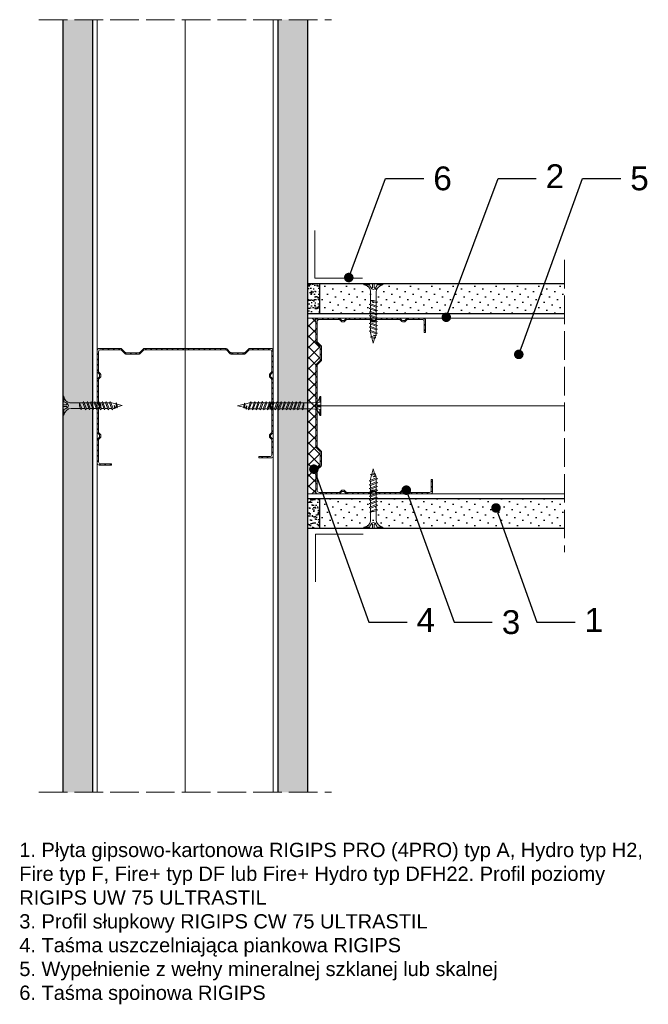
# Model space of a CAD drawing. Header units: millimetres. Extents: x 1646 to 2709, y 576 to 1691.
# Tile 5 of 6: x 2030 to 2294, y 1277 to 1691. Entities that reach past the tile are written whole.
import ezdxf
from ezdxf import colors
from ezdxf.entities.mleader import LeaderData, LeaderLine
from ezdxf.math import Vec2, Vec3

# ---------------------------------------------------------------- set-up
doc = ezdxf.new("R2010")
doc.units = ezdxf.units.MM
doc.linetypes.add('ACAD_ISO02W100', pattern=[15, 12, -3])
for name, color, linetype, lineweight in [('_ISOVER WELNA', 7, 'BATTING', 9), ('_RIGIPS AKCESORIA', 7, 'Continuous', 18), ('_RIGIPS G-K', 7, 'Continuous', 25), ('_RIGIPS PROFIL', 7, 'Continuous', 18), ('KRESKOWANIE', 7, 'Continuous', 9), ('OPISY', 7, 'Continuous', 9), ('PRZERYWANA', 7, 'ACAD_ISO02W100', 9)]:
    doc.layers.add(name, color=color, linetype=linetype, lineweight=lineweight)
doc.styles.get("Standard").update_dxf_attribs({"font": 'arial.ttf'})
doc.linetypes.add('BATTING', pattern='A,0.00254,-2.54,[134,ltypeshp.shx,S=2.54,R=0,X=-2.54,Y=0],-5.08,[134,ltypeshp.shx,S=2.54,R=180,X=2.54,Y=0],-2.54', length=10.16254)

# ---------------------------------------------------------------- blocks, each defined once
blk = doc.blocks.new('TN 25')
at = {"layer": '_RIGIPS AKCESORIA'}
for p, q in [((0, -0.84), (0, 7.16)), ((0, 7.16), (0.46, 7.16)), ((0.46, 4.78), (0, 4.78)), ((0.46, 7.16), (0.46, 4.78)), ((1.77, 3.5), (1.77, 4.2)), ((3.02, 4.46), (8.47, 4.46)), ((7.12, 4.46), (7.12, 3.18)), ((8.03, 2.01), (7.12, 4.46)), ((8.47, 4.46), (8.79, 5)), ((9.61, 1.51), (8.47, 4.46)), ((8.79, 5), (9.93, 2.01)), ((9, 4.46), (10.1, 4.46)), ((10.1, 4.46), (10.41, 5)), ((11.23, 1.51), (10.1, 4.46)), ((10.41, 5), (11.56, 2.01)), ((10.62, 4.46), (11.67, 4.46)), ((11.67, 4.46), (11.99, 5)), ((12.81, 1.51), (11.67, 4.46)), ((11.99, 5), (13.14, 2.01)), ((12.2, 4.46), (13.21, 4.46)), ((13.21, 4.46), (13.52, 5)), ((14.34, 1.51), (13.21, 4.46)), ((13.52, 5), (14.67, 2.01)), ((13.73, 4.46), (14.8, 4.46)), ((14.8, 4.46), (15.12, 5)), ((15.94, 1.51), (14.8, 4.46)), ((15.12, 5), (16.26, 2.01)), ((15.33, 4.46), (16.42, 4.46)), ((16.42, 4.46), (16.73, 5)), ((17.55, 1.51), (16.42, 4.46)), ((16.73, 5), (17.88, 2.01)), ((16.94, 4.46), (17.99, 4.46)), ((17.99, 4.46), (18.31, 5)), ((19.13, 1.51), (17.99, 4.46)), ((18.31, 5), (19.45, 2.01)), ((18.52, 4.46), (19.68, 4.46)), ((19.68, 4.46), (20, 5)), ((20.82, 1.51), (19.68, 4.46)), ((20, 5), (21.14, 2.01)), ((20.21, 4.46), (20.7, 4.46)), ((20.7, 4.46), (22.28, 3.98)), ((22.28, 3.98), (22.56, 4.37)), ((22.56, 4.37), (23.03, 2.71)), ((0, 3.5), (1.77, 3.5)), ((0, 2.83), (1.77, 2.83)), ((0.46, 1.64), (0, 1.64)), ((0.46, -0.84), (0.46, 1.64)), ((1.77, 2.83), (1.77, 2.18)), ((7.49, 2.01), (3.55, 2.01)), ((7.12, 3.18), (7.65, 1.53)), ((7.65, 1.53), (8.03, 2.01)), ((9.41, 2.01), (8.03, 2.01)), ((9.93, 2.01), (9.61, 1.51)), ((11.04, 2.01), (9.93, 2.01)), ((11.56, 2.01), (11.23, 1.51)), ((12.61, 2.01), (11.56, 2.01)), ((13.14, 2.01), (12.81, 1.51)), ((14.15, 2.01), (13.14, 2.01)), ((14.67, 2.01), (14.34, 1.51)), ((15.74, 2.01), (14.67, 2.01)), ((16.26, 2.01), (15.94, 1.51)), ((17.36, 2.01), (16.26, 2.01)), ((17.88, 2.01), (17.55, 1.51)), ((18.93, 2.01), (17.88, 2.01)), ((19.45, 2.01), (19.13, 1.51)), ((19.45, 2.01), (20.62, 2.01)), ((21.14, 2.01), (20.82, 1.51)), ((21.14, 2.01), (21.81, 2.12)), ((21.85, 1.83), (21.67, 3.28)), ((21.67, 3.28), (22.14, 2.4)), ((22.14, 2.4), (21.85, 1.83)), ((22.7, 2.36), (22.14, 2.4)), ((22.7, 2.36), (22.28, 3.98)), ((23.03, 2.71), (22.7, 2.36)), ((22.71, 3.85), (25, 3.24)), ((25, 3.24), (23.03, 2.71)), ((0, -0.84), (0.46, -0.84))]:
    blk.add_line(p, q, dxfattribs=at)
for centre, major_axis, ratio, start_param, end_param in [((3.09, 7.67), (0.17, 3.2), 0.826134, 1.773653, 3.180586), ((-0.04, 0.9), (0, 3.93), 0.848176, -0.720942, -0.151112), ((3.37, -1.57), (0.28, 3.57), 0.832181, 0.035984, 1.430787), ((-2.73, 15.91), (0, 14.76), 0.848176, 3.399396, 3.475072), ((0.59, 4.62), (0, 2.81), 0.848176, 3.475072, 3.862535), ((1.66, 3.18), (0, 0.895), 0.848176, -1.552777, -0.720942), ((1.66, 3.18), (0, 0.895), 0.848176, 3.862535, 4.730408)]:
    blk.add_ellipse(centre, major_axis=major_axis, ratio=ratio, start_param=start_param, end_param=end_param, dxfattribs=at)
blk = doc.blocks.new('CW 75 ULTRASTIL')
h = blk.add_hatch()
h.set_pattern_fill('ANSI31', color=256, scale=0.5, style=0)
h.paths.add_polyline_path([(106.07, 103.31, -0.414214), (106.87, 104.11), (115.19, 104.11, -0.198912), (115.55, 103.96), (116.25, 103.25, 0.198912), (116.61, 103.11), (117.19, 103.11, 0.198912), (117.55, 103.25), (118.25, 103.96, -0.198912), (118.61, 104.11), (127.89, 104.11, -0.198912), (128.25, 103.96), (128.95, 103.25, 0.198912), (129.31, 103.11), (129.89, 103.11, 0.198912), (130.25, 103.25), (130.95, 103.96, -0.198912), (131.31, 104.11), (140.59, 104.11, -0.198912), (140.95, 103.96), (141.65, 103.25, 0.198912), (142.01, 103.11), (142.59, 103.11, 0.198912), (142.95, 103.25), (143.65, 103.96, -0.198912), (144.01, 104.11), (153.17, 104.11, -0.414214), (153.97, 103.31), (153.97, 98.66), (154.52, 98.66), (154.52, 103.86, 0.414214), (153.72, 104.66), (144.01, 104.66, 0.198912), (143.65, 104.51), (142.95, 103.8, -0.198912), (142.59, 103.66), (142.01, 103.66, -0.198912), (141.65, 103.8), (140.95, 104.51, 0.198912), (140.59, 104.66), (131.31, 104.66, 0.198912), (130.95, 104.51), (130.25, 103.8, -0.198912), (129.89, 103.66), (129.31, 103.66, -0.198912), (128.95, 103.8), (128.25, 104.51, 0.198912), (127.89, 104.66), (118.61, 104.66, 0.198912), (118.25, 104.51), (117.55, 103.8, -0.198912), (117.19, 103.66), (116.61, 103.66, -0.198912), (116.25, 103.8), (115.55, 104.51, 0.198912), (115.19, 104.66), (106.32, 104.66, 0.414214), (105.52, 103.86), (105.52, 94.86, 0.198912), (105.67, 94.51), (107.17, 93, -0.198912), (107.32, 92.65), (107.32, 87.06, -0.198912), (107.17, 86.71), (105.67, 85.2, 0.198912), (105.52, 84.85), (105.52, 50.66, 0.198912), (105.67, 50.31), (107.17, 48.8, -0.198912), (107.32, 48.45), (107.32, 42.86, -0.198912), (107.17, 42.51), (105.67, 41, 0.198912), (105.52, 40.65), (105.52, 31.66, 0.414214), (106.32, 30.86), (115.19, 30.86, 0.198912), (115.55, 31), (116.25, 31.71, -0.198912), (116.61, 31.86), (117.19, 31.86, -0.198912), (117.55, 31.71), (118.25, 31, 0.198912), (118.61, 30.86), (127.89, 30.86, 0.198912), (128.25, 31), (128.95, 31.71, -0.198912), (129.31, 31.86), (129.89, 31.86, -0.198912), (130.25, 31.71), (130.95, 31, 0.198912), (131.31, 30.86), (140.59, 30.86, 0.198912), (140.95, 31), (141.65, 31.71, -0.198912), (142.01, 31.86), (142.59, 31.86, -0.198912), (142.95, 31.71), (143.65, 31, 0.198912), (144.01, 30.86), (150.72, 30.86, 0.414214), (151.52, 31.66), (151.52, 36.86), (150.97, 36.86), (150.97, 32.21, -0.414214), (150.17, 31.41), (144.01, 31.41, -0.198912), (143.65, 31.55), (142.95, 32.26, 0.198912), (142.59, 32.41), (142.01, 32.41, 0.198912), (141.65, 32.26), (140.95, 31.55, -0.198912), (140.59, 31.41), (131.31, 31.41, -0.198912), (130.95, 31.55), (130.25, 32.26, 0.198912), (129.89, 32.41), (129.31, 32.41, 0.198912), (128.95, 32.26), (128.25, 31.55, -0.198912), (127.89, 31.41), (118.61, 31.41, -0.198912), (118.25, 31.55), (117.55, 32.26, 0.198912), (117.19, 32.41), (116.61, 32.41, 0.198912), (116.25, 32.26), (115.55, 31.55, -0.198912), (115.19, 31.41), (106.87, 31.41, -0.414214), (106.07, 32.21), (106.07, 40.65, -0.198912), (106.22, 41), (107.72, 42.51, 0.198912), (107.87, 42.86), (107.87, 48.45, 0.198912), (107.72, 48.8), (106.22, 50.31, -0.198912), (106.07, 50.66), (106.07, 84.85, -0.198912), (106.22, 85.2), (107.72, 86.71, 0.198912), (107.87, 87.06), (107.87, 92.65, 0.198912), (107.72, 93), (106.22, 94.51, -0.198912), (106.07, 94.86)])
at = {"layer": '_RIGIPS PROFIL'}
for p, q in [((105.52, 103.86), (105.52, 94.86)), ((115.19, 104.66), (106.32, 104.66)), ((115.19, 104.11), (106.87, 104.11)), ((115.55, 104.51), (116.25, 103.8)), ((115.55, 103.96), (116.25, 103.25)), ((117.19, 103.66), (116.61, 103.66)), ((118.25, 104.51), (117.55, 103.8)), ((118.25, 103.96), (117.55, 103.25)), ((127.89, 104.66), (118.61, 104.66)), ((127.89, 104.11), (118.61, 104.11)), ((128.25, 104.51), (128.95, 103.8)), ((128.25, 103.96), (128.95, 103.25)), ((129.89, 103.66), (129.31, 103.66)), ((130.95, 104.51), (130.25, 103.8)), ((130.95, 103.96), (130.25, 103.25)), ((131.31, 104.66), (140.59, 104.66)), ((131.31, 104.11), (140.59, 104.11)), ((140.95, 104.51), (141.65, 103.8)), ((140.95, 103.96), (141.65, 103.25)), ((142.59, 103.66), (142.01, 103.66)), ((143.65, 104.51), (142.95, 103.8)), ((143.65, 103.96), (142.95, 103.25)), ((153.72, 104.66), (144.01, 104.66)), ((153.17, 104.11), (144.01, 104.11)), ((154.52, 98.66), (154.52, 103.86)), ((106.07, 103.31), (106.07, 94.86)), ((117.19, 103.11), (116.61, 103.11)), ((129.89, 103.11), (129.31, 103.11)), ((142.59, 103.11), (142.01, 103.11)), ((153.97, 98.66), (153.97, 103.31)), ((153.97, 98.66), (154.52, 98.66)), ((107.17, 93), (105.67, 94.51)), ((107.72, 93), (106.22, 94.51)), ((107.32, 92.65), (107.32, 87.06)), ((107.87, 92.65), (107.87, 87.06)), ((105.52, 84.85), (105.52, 50.66)), ((107.17, 86.71), (105.67, 85.2)), ((106.07, 84.85), (106.07, 50.66)), ((107.72, 86.71), (106.22, 85.2)), ((107.17, 48.8), (105.67, 50.31)), ((107.72, 48.8), (106.22, 50.31)), ((107.32, 42.86), (107.32, 48.45)), ((107.87, 42.86), (107.87, 48.45)), ((107.17, 42.51), (105.67, 41)), ((107.72, 42.51), (106.22, 41)), ((105.52, 31.66), (105.52, 40.65)), ((106.07, 32.21), (106.07, 40.65)), ((150.97, 36.86), (150.97, 32.21)), ((150.97, 36.86), (151.52, 36.86)), ((151.52, 36.86), (151.52, 31.66)), ((115.19, 30.86), (106.32, 30.86)), ((115.19, 31.41), (106.87, 31.41)), ((115.55, 31.55), (116.25, 32.26)), ((115.55, 31), (116.25, 31.71)), ((117.19, 32.41), (116.61, 32.41)), ((117.19, 31.86), (116.61, 31.86)), ((118.25, 31.55), (117.55, 32.26)), ((118.25, 31), (117.55, 31.71)), ((127.89, 31.41), (118.61, 31.41)), ((127.89, 30.86), (118.61, 30.86)), ((128.25, 31.55), (128.95, 32.26)), ((128.25, 31), (128.95, 31.71)), ((129.89, 32.41), (129.31, 32.41)), ((129.89, 31.86), (129.31, 31.86)), ((130.95, 31.55), (130.25, 32.26)), ((130.95, 31), (130.25, 31.71)), ((131.31, 31.41), (140.59, 31.41)), ((131.31, 30.86), (140.59, 30.86)), ((140.95, 31.55), (141.65, 32.26)), ((140.95, 31), (141.65, 31.71)), ((142.59, 32.41), (142.01, 32.41)), ((142.59, 31.86), (142.01, 31.86)), ((143.65, 31.55), (142.95, 32.26)), ((143.65, 31), (142.95, 31.71)), ((150.17, 31.41), (144.01, 31.41)), ((150.72, 30.86), (144.01, 30.86))]:
    blk.add_line(p, q, dxfattribs=at)
for centre, radius, start, end in [((106.32, 103.86), 0.8, 90, 180), ((106.87, 103.31), 0.8, 90, 180), ((115.19, 104.16), 0.5, 45, 90), ((115.19, 103.61), 0.5, 45, 90), ((116.61, 104.16), 0.5, 225, 270), ((117.19, 104.16), 0.5, 270, 315), ((118.61, 104.16), 0.5, 90, 135), ((118.61, 103.61), 0.5, 90, 135), ((127.89, 104.16), 0.5, 45, 90), ((127.89, 103.61), 0.5, 45, 90), ((129.31, 104.16), 0.5, 225, 270), ((129.89, 104.16), 0.5, 270, 315), ((131.31, 104.16), 0.5, 90, 135), ((131.31, 103.61), 0.5, 90, 135), ((140.59, 104.16), 0.5, 45, 90), ((140.59, 103.61), 0.5, 45, 90), ((142.01, 104.16), 0.5, 225, 270), ((142.59, 104.16), 0.5, 270, 315), ((144.01, 104.16), 0.5, 90, 135), ((144.01, 103.61), 0.5, 90, 135), ((153.17, 103.31), 0.8, 0, 90), ((153.72, 103.86), 0.8, 0, 90), ((116.61, 103.61), 0.5, 225, 270), ((117.19, 103.61), 0.5, 270, 315), ((129.31, 103.61), 0.5, 225, 270), ((129.89, 103.61), 0.5, 270, 315), ((142.01, 103.61), 0.5, 225, 270), ((142.59, 103.61), 0.5, 270, 315), ((106.02, 94.86), 0.5, 180, 225), ((106.57, 94.86), 0.5, 180, 225), ((106.82, 92.65), 0.5, 0, 45), ((107.37, 92.65), 0.5, 0, 45), ((106.82, 87.06), 0.5, 315, 0), ((107.37, 87.06), 0.5, 315, 0), ((106.02, 84.85), 0.5, 135, 180), ((106.57, 84.85), 0.5, 135, 180), ((106.02, 50.66), 0.5, 180, 225), ((106.57, 50.66), 0.5, 180, 225), ((106.82, 48.45), 0.5, 0, 45), ((107.37, 48.45), 0.5, 0, 45), ((106.82, 42.86), 0.5, 315, 0), ((107.37, 42.86), 0.5, 315, 0), ((106.02, 40.65), 0.5, 135, 180), ((106.57, 40.65), 0.5, 135, 180), ((106.32, 31.66), 0.8, 180, 270), ((106.87, 32.21), 0.8, 180, 270), ((115.19, 31.91), 0.5, 270, 315), ((115.19, 31.36), 0.5, 270, 315), ((116.61, 31.91), 0.5, 90, 135), ((116.61, 31.36), 0.5, 90, 135), ((117.19, 31.91), 0.5, 45, 90), ((117.19, 31.36), 0.5, 45, 90), ((118.61, 31.91), 0.5, 225, 270), ((118.61, 31.36), 0.5, 225, 270), ((127.89, 31.91), 0.5, 270, 315), ((127.89, 31.36), 0.5, 270, 315), ((129.31, 31.91), 0.5, 90, 135), ((129.31, 31.36), 0.5, 90, 135), ((129.89, 31.91), 0.5, 45, 90), ((129.89, 31.36), 0.5, 45, 90), ((131.31, 31.91), 0.5, 225, 270), ((131.31, 31.36), 0.5, 225, 270), ((140.59, 31.91), 0.5, 270, 315), ((140.59, 31.36), 0.5, 270, 315), ((142.01, 31.91), 0.5, 90, 135), ((142.01, 31.36), 0.5, 90, 135), ((142.59, 31.91), 0.5, 45, 90), ((142.59, 31.36), 0.5, 45, 90), ((144.01, 31.91), 0.5, 225, 270), ((144.01, 31.36), 0.5, 225, 270), ((150.17, 32.21), 0.8, 270, 0), ((150.72, 31.66), 0.8, 270, 0)]:
    blk.add_arc(centre, radius, start, end, dxfattribs=at)
blk = doc.blocks.new('TN 35')
at = {"layer": '_RIGIPS AKCESORIA'}
for p, q in [((0, -0.84), (0, 7.16)), ((0, 7.16), (0.46, 7.16)), ((0.46, 4.78), (0, 4.78)), ((0.46, 7.16), (0.46, 4.78)), ((1.77, 3.5), (1.77, 4.2)), ((3.02, 4.46), (8.47, 4.46)), ((7.12, 4.46), (7.12, 3.18)), ((8.03, 2.01), (7.12, 4.46)), ((8.47, 4.46), (8.79, 5)), ((9.61, 1.51), (8.47, 4.46)), ((8.79, 5), (9.93, 2.01)), ((9, 4.46), (10.1, 4.46)), ((10.1, 4.46), (10.41, 5)), ((11.23, 1.51), (10.1, 4.46)), ((10.41, 5), (11.56, 2.01)), ((10.62, 4.46), (11.67, 4.46)), ((11.67, 4.46), (11.99, 5)), ((12.81, 1.51), (11.67, 4.46)), ((11.99, 5), (13.14, 2.01)), ((12.2, 4.46), (13.21, 4.46)), ((13.21, 4.46), (13.52, 5)), ((14.34, 1.51), (13.21, 4.46)), ((13.52, 5), (14.67, 2.01)), ((13.73, 4.46), (14.8, 4.46)), ((14.8, 4.46), (15.12, 5)), ((15.94, 1.51), (14.8, 4.46)), ((15.12, 5), (16.26, 2.01)), ((15.33, 4.46), (16.42, 4.46)), ((16.42, 4.46), (16.73, 5)), ((17.55, 1.51), (16.42, 4.46)), ((16.73, 5), (17.88, 2.01)), ((16.94, 4.46), (17.99, 4.46)), ((17.99, 4.46), (18.31, 5)), ((19.13, 1.51), (17.99, 4.46)), ((18.31, 5), (19.45, 2.01)), ((18.52, 4.46), (19.57, 4.46)), ((19.57, 4.46), (19.88, 5)), ((20.7, 1.51), (19.57, 4.46)), ((19.88, 5), (21.03, 2.01)), ((20.09, 4.46), (21.14, 4.46)), ((21.14, 4.46), (21.46, 5)), ((22.28, 1.51), (21.14, 4.46)), ((21.46, 5), (22.6, 2.01)), ((21.67, 4.46), (22.72, 4.46)), ((22.72, 4.46), (23.03, 5)), ((23.85, 1.51), (22.72, 4.46)), ((23.03, 5), (24.18, 2.01)), ((23.24, 4.46), (24.29, 4.46)), ((24.29, 4.46), (24.61, 5)), ((25.43, 1.51), (24.29, 4.46)), ((24.61, 5), (25.75, 2.01)), ((24.81, 4.46), (25.87, 4.46)), ((25.87, 4.46), (26.18, 5)), ((27, 1.51), (25.87, 4.46)), ((26.18, 5), (27.33, 2.01)), ((26.39, 4.46), (27.44, 4.46)), ((27.44, 4.46), (27.76, 5)), ((28.58, 1.51), (27.44, 4.46)), ((27.76, 5), (28.9, 2.01)), ((27.96, 4.46), (29.13, 4.46)), ((29.13, 4.46), (29.45, 5)), ((30.27, 1.51), (29.13, 4.46)), ((29.45, 5), (30.59, 2.01)), ((29.65, 4.46), (30.15, 4.46)), ((30.15, 4.46), (31.73, 3.98)), ((31.73, 3.98), (32.01, 4.37)), ((32.01, 4.37), (32.48, 2.71)), ((0, 3.5), (1.77, 3.5)), ((0, 2.83), (1.77, 2.83)), ((0.46, 1.64), (0, 1.64)), ((0.46, -0.84), (0.46, 1.64)), ((1.77, 2.83), (1.77, 2.18)), ((7.49, 2.01), (3.55, 2.01)), ((7.12, 3.18), (7.65, 1.53)), ((7.65, 1.53), (8.03, 2.01)), ((9.41, 2.01), (8.03, 2.01)), ((9.93, 2.01), (9.61, 1.51)), ((11.04, 2.01), (9.93, 2.01)), ((11.56, 2.01), (11.23, 1.51)), ((12.61, 2.01), (11.56, 2.01)), ((13.14, 2.01), (12.81, 1.51)), ((14.15, 2.01), (13.14, 2.01)), ((14.67, 2.01), (14.34, 1.51)), ((15.74, 2.01), (14.67, 2.01)), ((16.26, 2.01), (15.94, 1.51)), ((17.36, 2.01), (16.26, 2.01)), ((17.88, 2.01), (17.55, 1.51)), ((18.93, 2.01), (17.84, 2.01)), ((19.45, 2.01), (19.13, 1.51)), ((20.51, 2.01), (19.41, 2.01)), ((21.03, 2.01), (20.7, 1.51)), ((22.08, 2.01), (20.99, 2.01)), ((22.6, 2.01), (22.28, 1.51)), ((23.66, 2.01), (22.56, 2.01)), ((24.18, 2.01), (23.85, 1.51)), ((25.23, 2.01), (24.14, 2.01)), ((25.75, 2.01), (25.43, 1.51)), ((26.81, 2.01), (25.71, 2.01)), ((27.33, 2.01), (27, 1.51)), ((28.38, 2.01), (27.33, 2.01)), ((28.9, 2.01), (28.58, 1.51)), ((28.9, 2.01), (30.07, 2.01)), ((30.59, 2.01), (30.27, 1.51)), ((30.59, 2.01), (31.26, 2.12)), ((31.3, 1.83), (31.12, 3.28)), ((31.12, 3.28), (31.59, 2.4)), ((31.59, 2.4), (31.3, 1.83)), ((32.15, 2.36), (31.59, 2.4)), ((32.15, 2.36), (31.73, 3.98)), ((32.48, 2.71), (32.15, 2.36)), ((32.16, 3.85), (35, 3.24)), ((35, 3.24), (32.48, 2.71)), ((0, -0.84), (0.46, -0.84))]:
    blk.add_line(p, q, dxfattribs=at)
for centre, major_axis, ratio, start_param, end_param in [((3.09, 7.67), (0.17, 3.2), 0.826134, 1.773653, 3.180586), ((-0.04, 0.9), (0, 3.93), 0.848176, -0.720942, -0.151112), ((3.37, -1.57), (0.28, 3.57), 0.832181, 0.035984, 1.430787), ((-2.73, 15.91), (0, 14.76), 0.848176, 3.399396, 3.475072), ((0.59, 4.62), (0, 2.81), 0.848176, 3.475072, 3.862535), ((1.66, 3.18), (0, 0.895), 0.848176, -1.552777, -0.720942), ((1.66, 3.18), (0, 0.895), 0.848176, 3.862535, 4.730408)]:
    blk.add_ellipse(centre, major_axis=major_axis, ratio=ratio, start_param=start_param, end_param=end_param, dxfattribs=at)
blk = doc.blocks.new('_Dot')
at = {"color": 0, "linetype": 'ByBlock', "lineweight": -2}
blk.add_line((-0.5, 0), (-1, 0), dxfattribs=at)
at = {"color": 0, "linetype": 'ByBlock', "const_width": 0.5}
blk.add_lwpolyline([(-0.25, 0, 1), (0.25, 0, 1)], format="xyb", close=True, dxfattribs=at)

msp = doc.modelspace()

# ---------------------------------------------------------------- hatches: boundary and pattern name
at = {"layer": '_RIGIPS G-K'}
h = msp.add_hatch(dxfattribs=at)
h.set_pattern_fill('DOTS', color=256, scale=2, angle=45, style=0)
h.set_pattern_definition([(45, (146.6538, 0), (-1.122532, 3.367596), [0, -3.175])])
h.paths.add_polyline_path([(2060.19, 1691.17), (2047.69, 1691.17), (2047.69, 1366.56), (2060.19, 1366.56)])
h = msp.add_hatch(dxfattribs=at)
h.set_pattern_fill('DOTS', color=256, scale=2, angle=45, style=0)
h.set_pattern_definition([(45, (236.9538, 0), (-1.122532, 3.367596), [0, -3.175])])
h.paths.add_polyline_path([(2150.49, 1691.17), (2137.99, 1691.17), (2137.99, 1366.56), (2150.49, 1366.56)])
h = msp.add_hatch(dxfattribs=at)
h.set_pattern_fill('AR-SAND', color=256, scale=0.05, style=0)
h.set_pattern_definition([(37.5, (148.4538, 0.9), (-0.0800016, 2.4470662), [0, -1.9304, 0, -2.159, 0, -2.06375]), (7.5, (148.4538, 0.9), (2.2476164, 3.5841255), [0, -1.0414, 0, -1.7399, 0, -0.66675]), (327.5, (146.8917, 0.9), (3.9549619, 0.007186), [0, -0.635, 0, -2.286, 0, -2.9845]), (317.5, (146.8917, 0.9), (3.8177823, 1.1146466), [0, -0.3175, 0, -1.4986, 0, -1.7145])])
h.paths.add_polyline_path([(2155.49, 1580.26), (2150.49, 1580.26), (2150.49, 1567.76), (2155.49, 1567.76)])
h = msp.add_hatch(dxfattribs=at)
h.set_pattern_fill('DOTS', color=256, scale=2, angle=45, style=0)
h.set_pattern_definition([(45, (148.4538, 0.9), (-1.122532, 3.367596), [0, -3.175])])
h.paths.add_polyline_path([(2258.29, 1580.26), (2155.49, 1580.26), (2155.49, 1567.76), (2258.29, 1567.76)])
h = msp.add_hatch(dxfattribs=at)
h.set_pattern_fill('AR-SAND', color=256, scale=0.05, style=0)
h.set_pattern_definition([(37.5, (148.4538, -0.9), (-0.0800016, 2.4470662), [0, -1.9304, 0, -2.159, 0, -2.06375]), (7.5, (148.4538, -0.9), (2.2476164, 3.5841255), [0, -1.0414, 0, -1.7399, 0, -0.66675]), (327.5, (146.8917, -0.9), (3.9549619, 0.007186), [0, -0.635, 0, -2.286, 0, -2.9845]), (317.5, (146.8917, -0.9), (3.8177823, 1.1146466), [0, -0.3175, 0, -1.4986, 0, -1.7145])])
h.paths.add_polyline_path([(2155.49, 1489.96), (2150.49, 1489.96), (2150.49, 1477.46), (2155.49, 1477.46)])
h = msp.add_hatch(dxfattribs=at)
h.set_pattern_fill('DOTS', color=256, scale=2, angle=45, style=0)
h.set_pattern_definition([(45, (148.4538, -0.9), (-1.122532, 3.367596), [0, -3.175])])
h.paths.add_polyline_path([(2258.29, 1489.96), (2155.49, 1489.96), (2155.49, 1477.46), (2258.29, 1477.46)])
at = {"layer": 'KRESKOWANIE'}
h = msp.add_hatch(dxfattribs=at)
h.set_pattern_fill('ANSI37', color=256, style=0)
h.set_pattern_definition([(45, (148.4538, 0), (-2.245064, 2.245064), []), (135, (148.4538, 0), (-2.245064, -2.245064), [])])
h.paths.add_polyline_path([(2153.99, 1545.96, -0.198912), (2154.14, 1546.31), (2155.64, 1547.82, 0.198912), (2155.79, 1548.17), (2155.79, 1553.76, 0.198912), (2155.64, 1554.11), (2154.14, 1555.62, -0.198912), (2153.99, 1555.97), (2153.99, 1564.96, -0.414214), (2154.79, 1565.76), (2150.49, 1565.76), (2150.49, 1491.96), (2154.79, 1491.96, -0.414214), (2153.99, 1492.76), (2153.99, 1501.76, -0.198912), (2154.14, 1502.11), (2155.64, 1503.62, 0.198912), (2155.79, 1503.97), (2155.79, 1509.56, 0.198912), (2155.64, 1509.91), (2154.14, 1511.42, -0.198912), (2153.99, 1511.77)])

# ---------------------------------------------------------------- linework, layer by layer
at = {"layer": '_ISOVER WELNA', "ltscale": 3.6}
for p, q in [((2099.09, 1691.17), (2099.09, 1366.56)), ((2258.29, 1528.86), (2154.54, 1528.86))]:
    msp.add_line(p, q, dxfattribs=at)
at = {"layer": '_RIGIPS AKCESORIA'}
for points in [[(2153.59, 1602.56), (2153.59, 1582.56), (2173.59, 1582.56)], [(2153.85, 1454.92), (2153.85, 1474.92), (2173.85, 1474.92)]]:
    msp.add_lwpolyline(points, dxfattribs=at)
at = {"layer": '_RIGIPS G-K'}
for p, q in [((2047.69, 1691.17), (2047.69, 1366.56)), ((2060.19, 1691.17), (2060.19, 1366.56)), ((2137.99, 1691.17), (2137.99, 1366.56)), ((2150.49, 1691.17), (2150.49, 1366.56)), ((2150.49, 1580.26), (2258.29, 1580.26)), ((2155.49, 1580.26), (2155.49, 1567.76)), ((2150.49, 1567.76), (2258.29, 1567.76)), ((2150.49, 1489.96), (2258.29, 1489.96)), ((2155.49, 1489.96), (2155.49, 1477.46)), ((2150.49, 1477.46), (2258.29, 1477.46))]:
    msp.add_line(p, q, dxfattribs=at)
at = {"layer": '_RIGIPS PROFIL'}
for p, q in [((2062.19, 1691.17), (2062.19, 1366.56)), ((2135.99, 1691.17), (2135.99, 1366.56)), ((2154.79, 1565.76), (2258.29, 1565.76)), ((2154.79, 1491.96), (2258.29, 1491.96))]:
    msp.add_line(p, q, dxfattribs=at)
at = {"layer": 'KRESKOWANIE'}
for p, q in [((2154.79, 1565.76), (2150.49, 1565.76)), ((2154.79, 1491.96), (2150.49, 1491.96))]:
    msp.add_line(p, q, dxfattribs=at)
at = {"layer": 'PRZERYWANA'}
for p, q in [((2037.69, 1691.17), (2160.49, 1691.17)), ((2258.29, 1590.26), (2258.29, 1467.46)), ((2037.69, 1366.56), (2160.49, 1366.56))]:
    msp.add_line(p, q, dxfattribs=at)

# ---------------------------------------------------------------- block references
at = {"layer": '_RIGIPS AKCESORIA', "xscale": -1, "rotation": 90}
msp.add_blockref('TN 25', (2181.31, 1580.26), dxfattribs=at)
at = {"layer": '_RIGIPS AKCESORIA'}
msp.add_blockref('TN 25', (2047.69, 1525.78), dxfattribs=at)
at = {"layer": '_RIGIPS AKCESORIA', "xscale": -1}
msp.add_blockref('TN 35', (2156.09, 1525.7), dxfattribs=at)
at = {"layer": '_RIGIPS AKCESORIA', "rotation": 90}
msp.add_blockref('TN 25', (2181.31, 1477.46), dxfattribs=at)
at = {"layer": '_RIGIPS PROFIL', "xscale": -1}
for p, rotation in [((2048.47, 1596.62), 180), ((2166.85, 1658.54), 90)]:
    msp.add_blockref('CW 75 ULTRASTIL', p, dxfattribs=dict(at, rotation=rotation))

# ---------------------------------------------------------------- texts
at = {"insert": (2029.49, 1345.31), "char_height": 6, "width": 264.0689, "attachment_point": 1}
msp.add_mtext('1. Płyta gipsowo-kartonowa RIGIPS PRO (4PRO) typ A, Hydro typ H2, Fire typ F, Fire+ typ DF lub Fire+ Hydro typ DFH22. Profil poziomy RIGIPS UW 75 ULTRASTIL\\P3. Profil słupkowy RIGIPS CW 75 ULTRASTIL\\P4. Taśma uszczelniająca piankowa RIGIPS\\P5. Wypełnienie z wełny mineralnej szklanej lub skalnej\\P6. Taśma spoinowa RIGIPS', dxfattribs=at)

# ---------------------------------------------------------------- leaders
at = {"layer": 'OPISY'}
ml = msp.add_multileader_mtext('Standard', dxfattribs=at)
ml.set_content('2', color=256)
ml.set_leader_properties()
ml.set_arrow_properties(name='DOT')
ml.build(insert=Vec2(0, 0))
ctx = ml.context
ctx.base_point, ctx.char_height, ctx.landing_gap_size, ctx.plane_origin = Vec3(2246.43, 1624.4), 10, 4, Vec3(2053.84, 1768.06)
notes = []
notes.append((ctx, [(0, (1, 1, 0), (2230.43, 1624.4), (1, 0), 16, [(0, [(2208.72, 1566.12)], 0, [])])]))
ctx.mtext.insert, ctx.mtext.flow_direction = Vec3(2250.43, 1630.4), 5
ml = msp.add_multileader_mtext('Standard', dxfattribs=at)
ml.set_content('6', color=256)
ml.set_leader_properties()
ml.set_arrow_properties(name='DOT')
ml.build(insert=Vec2(0, 0))
ctx = ml.context
ctx.base_point, ctx.char_height, ctx.landing_gap_size, ctx.plane_origin = Vec3(2199.27, 1624.4), 10, 4, Vec3(2006.68, 1768.06)
notes.append((ctx, [(0, (1, 1, 0), (2183.27, 1624.4), (1, 0), 16, [(0, [(2167.78, 1582.82)], 0, [])])]))
ctx.mtext.insert, ctx.mtext.flow_direction = Vec3(2203.27, 1629.49), 5
ml = msp.add_multileader_mtext('Standard', dxfattribs=at)
ml.set_content('5', color=256)
ml.set_leader_properties()
ml.set_arrow_properties(name='DOT')
ml.build(insert=Vec2(0, 0))
ctx = ml.context
ctx.base_point, ctx.char_height, ctx.landing_gap_size, ctx.plane_origin = Vec3(2281.94, 1624.4), 10, 4, Vec3(2089.35, 1768.06)
notes.append((ctx, [(0, (1, 1, 0), (2265.94, 1624.4), (1, 0), 16, [(0, [(2239.15, 1550.52)], 0, [])])]))
ctx.mtext.insert, ctx.mtext.flow_direction = Vec3(2285.94, 1629.49), 5
ml = msp.add_multileader_mtext('Standard', dxfattribs=at)
ml.set_content('4', color=256)
ml.set_leader_properties()
ml.set_arrow_properties(name='DOT')
ml.build(insert=Vec2(0, 0))
ctx = ml.context
ctx.base_point, ctx.char_height, ctx.landing_gap_size, ctx.plane_origin = Vec3(2192.24, 1437.94), 10, 4, Vec3(1999.66, 1294.28)
notes.append((ctx, [(0, (1, 1, 0), (2176.24, 1437.94), (1, 0), 16, [(0, [(2153.14, 1502.29)], 0, [])])]))
ctx.mtext.insert, ctx.mtext.flow_direction = Vec3(2196.24, 1443.94), 5
ml = msp.add_multileader_mtext('Standard', dxfattribs=at)
ml.set_content('3', color=256)
ml.set_leader_properties()
ml.set_arrow_properties(name='DOT')
ml.build(insert=Vec2(0, 0))
ctx = ml.context
ctx.base_point, ctx.char_height, ctx.landing_gap_size, ctx.plane_origin = Vec3(2228.02, 1437.94), 10, 4, Vec3(2035.43, 1294.28)
notes.append((ctx, [(0, (1, 1, 0), (2212.02, 1437.94), (1, 0), 16, [(0, [(2191.93, 1493.48)], 0, [])])]))
ctx.mtext.insert, ctx.mtext.flow_direction = Vec3(2232.02, 1443.03), 5
ml = msp.add_multileader_mtext('Standard', dxfattribs=at)
ml.set_content('1', color=256)
ml.set_leader_properties()
ml.set_arrow_properties(name='DOT')
ml.build(insert=Vec2(0, 0))
ctx = ml.context
ctx.base_point, ctx.char_height, ctx.landing_gap_size, ctx.plane_origin = Vec3(2262.79, 1437.94), 10, 4, Vec3(2070.2, 1294.28)
notes.append((ctx, [(0, (1, 1, 0), (2246.79, 1437.94), (1, 0), 16, [(0, [(2229.58, 1485.99)], 0, [])])]))
ctx.mtext.insert, ctx.mtext.flow_direction = Vec3(2266.79, 1443.94), 5
for ctx, leaders in notes:
    for number, flags, end, landing, length, lines in leaders:
        leader = LeaderData()
        leader.index, (leader.has_last_leader_line, leader.has_dogleg_vector, leader.attachment_direction) = number, flags
        leader.last_leader_point, leader.dogleg_vector, leader.dogleg_length = Vec3(end), Vec3(landing), length
        for number, points, colour, breaks in lines:
            line = LeaderLine()
            line.index, line.vertices, line.color, line.breaks = number, Vec3.list(points), colors.encode_raw_color(colour), breaks
            leader.lines.append(line)
        ctx.leaders.append(leader)

doc.saveas('drawing.dxf')
